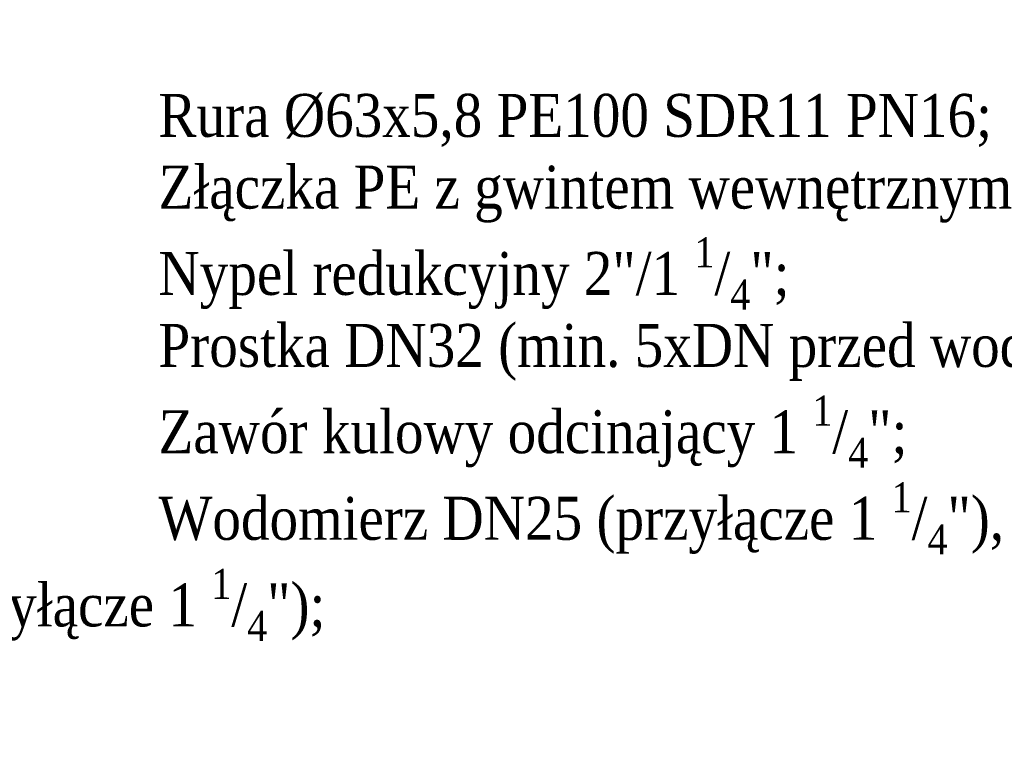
# Model space of a CAD drawing. Header units: metres. Extents: x 179 to 4242, y -694 to 805.
# Tile 25 of 25: x 1201 to 1304, y 333 to 410. Entities that reach past the tile are written whole.
import ezdxf

# ---------------------------------------------------------------- set-up
doc = ezdxf.new("R2010")
doc.units = ezdxf.units.M
doc.header["$LTSCALE"] = 2
doc.layers.get('0').update_dxf_attribs({"lineweight": 0})
doc.styles.get("Standard").update_dxf_attribs({"font": 'GARA.TTF', "width": 0.8})

msp = doc.modelspace()

# ---------------------------------------------------------------- texts
at = {"insert": (1080.964, 409.955), "char_height": 4.5, "width": 332.44619, "attachment_point": 1}
msp.add_mtext('{\\fGaramond|b0|i0|c186;\\W1;\\A1;Oznaczenia:\\P\\pi-9,l9t135;1.^IRura %%c63x5,8 PE100 SDR11 PN16;\\P2.^IZ\\fGaramond|b0|i0|c238;łączka PE z gwintem wewnętrznym %%c63/2"\\fGaramond|b0|i0|c186;;\\P3.^INypel redukcyjny 2"/1 {\\H0.7x;\\S1^ ;}/{\\H0.7x;\\S^ 4;}";\\P4.^IProstka DN32 (min. 5xDN przed wodomierzem i 3xDN za wodomierzem);\\P5.^IZawór kulowy odcinaj\\fGaramond|b0|i0|c238;ący \\fGaramond|b0|i0|c186;1 {\\H0.7x;\\S1^ ;}/{\\H0.7x;\\S^ 4;}";\\P6.^IWodomierz DN25 (przy\\fGaramond|b0|i0|c238;łącze \\fGaramond|b0|i0|c186;1 {\\H0.7x;\\S1^ ;}/{\\H0.7x;\\S^ 4;}"), Q{\\H0.7x;\\S^ 3;}=10m{\\H0.7x;\\S3^ ;}/h;\\P7.^IZawór antyska\\fGaramond|b0|i0|c238;żeniowy EA251 DN25 (przyłącze \\fGaramond|b0|i0|c186;1 {\\H0.7x;\\S1^ ;}/{\\H0.7x;\\S^ 4;}")\\fGaramond|b0|i0|c238;;}\\P\\pi*,l*t;\\P', dxfattribs=at)

doc.saveas('drawing.dxf')
